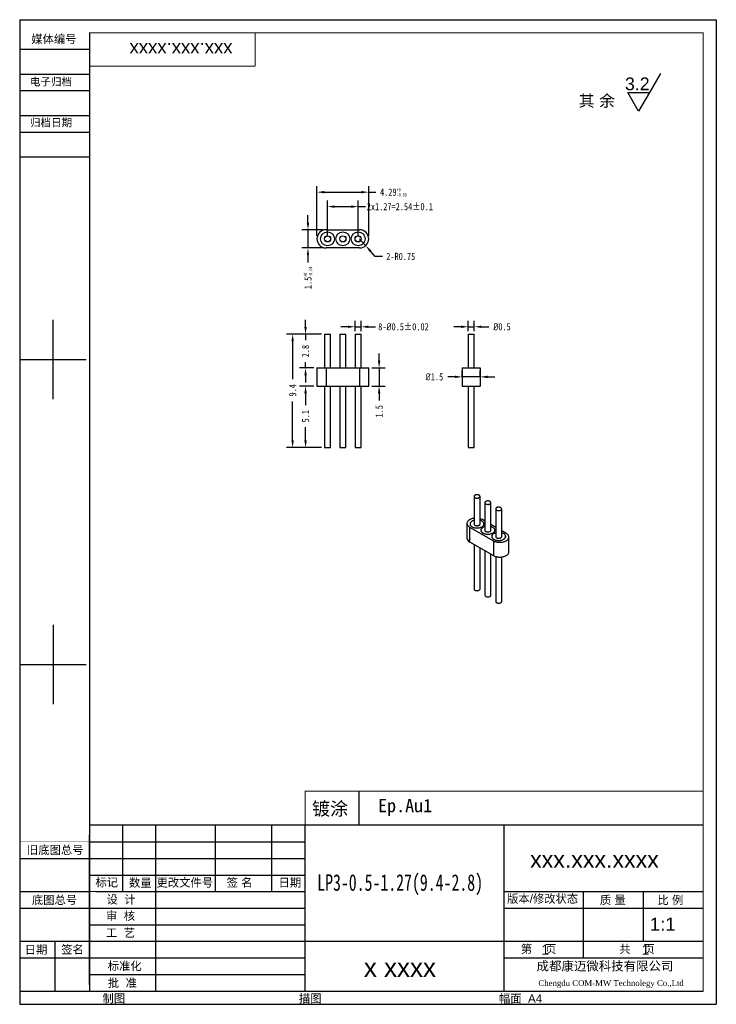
# Model space of a CAD drawing. Header units: inches. Extents: x 1 to 58.7, y 1.7 to 83.4.
import ezdxf

# ---------------------------------------------------------------- set-up
doc = ezdxf.new("R2010")
doc.units = ezdxf.units.IN
doc.header["$MEASUREMENT"] = 0
doc.layers.add('图框层', color=1, linetype='Continuous')
doc.layers.add('标注层', color=4, linetype='Continuous', lineweight=25)
doc.layers.add('零件外形图层', color=7, linetype='Continuous', lineweight=30)
doc.styles.add('SLDTEXTSTYLE6', font='txt', dxfattribs={"width": 0.7})
doc.styles.get("Standard").update_dxf_attribs({"font": 'arial.ttf'})
doc.styles.add('STYLE1', font='txt', dxfattribs={"height": 4})
doc.dimstyles.new('公差标注', dxfattribs={"dimtxt": 0.6, "dimasz": 0.6, "dimexe": 0.5, "dimexo": 0.25, "dimgap": 0.5, "dimtad": 0, "dimrnd": 1e-09, "dimdsep": 46, "dimtxsty": 'SLDTEXTSTYLE6', "dimcen": 0.09, "dimadec": 0, "dimazin": 2, "dimtol": 1, "dimtm": 1e-09, "dimtfac": 0.5, "dimtmove": 0, "dimatfit": 3, "dimfxl": 1, "dimfrac": 2, "dimtolj": 1, "dimarcsym": 0})
doc.dimstyles.new('垂直标注', dxfattribs={"dimtxt": 0.6, "dimasz": 0.6, "dimexe": 0.5, "dimexo": 0.25, "dimgap": 0.5, "dimtad": 0, "dimrnd": 1e-09, "dimzin": 9, "dimdsep": 46, "dimtxsty": 'SLDTEXTSTYLE6', "dimcen": 0, "dimadec": 0, "dimazin": 2, "dimtfac": 1, "dimtmove": 0, "dimatfit": 3, "dimfxl": 1, "dimfrac": 2, "dimtolj": 1, "dimtzin": 12, "dimarcsym": 0})
doc.dimstyles.new('平行标注', dxfattribs={"dimtxt": 0.6, "dimasz": 0.6, "dimexe": 0.5, "dimexo": 0.25, "dimgap": 0.5, "dimtad": 0, "dimtih": 1, "dimtoh": 1, "dimrnd": 1e-09, "dimzin": 9, "dimdsep": 46, "dimtxsty": 'SLDTEXTSTYLE6', "dimcen": 0.09, "dimadec": 0, "dimazin": 2, "dimtfac": 1, "dimtmove": 0, "dimatfit": 3, "dimfxl": 1, "dimfrac": 2, "dimtolj": 1, "dimtzin": 12, "dimarcsym": 0})

# ---------------------------------------------------------------- blocks, each defined once
blk = doc.blocks.new('*D37')
at = {"layer": 'Defpoints', "color": 0, "transparency": 16777216}
for p in [(23.618, 57.334), (26.26, 57.334), (26.26, 47.934)]:
    blk.add_point(p, dxfattribs=at)
at = {"layer": '标注层', "color": 0, "lineweight": -2, "transparency": 16777216}
for p, q in [((26.01, 57.334), (23.118, 57.334)), ((23.618, 56.734), (23.618, 53.611)), ((23.618, 48.534), (23.618, 51.757)), ((26.01, 47.934), (23.118, 47.934))]:
    blk.add_line(p, q, dxfattribs=at)
at = {"layer": '标注层', "color": 0, "transparency": 16777216}
for points in [[(23.518, 56.734), (23.718, 56.734), (23.618, 57.334)], [(23.518, 48.534), (23.718, 48.534), (23.618, 47.934)]]:
    blk.add_solid(points, dxfattribs=at)
at = {"layer": '标注层', "color": 0, "transparency": 16777216, "insert": (23.618, 52.684), "char_height": 0.6, "attachment_point": 5, "rotation": 90, "style": 'SLDTEXTSTYLE6'}
blk.add_mtext('\\A1;9.4', dxfattribs=at)
blk = doc.blocks.new('*D38')
at = {"layer": 'Defpoints', "color": 0, "transparency": 16777216}
for p in [(26.26, 57.334), (24.688, 54.534), (25.635, 54.534)]:
    blk.add_point(p, dxfattribs=at)
at = {"layer": '标注层', "color": 0, "lineweight": -2, "transparency": 16777216}
for p, q in [((24.688, 57.934), (24.688, 58.534)), ((26.01, 57.334), (24.188, 57.334)), ((24.688, 57.334), (24.688, 56.852)), ((24.688, 54.534), (24.688, 55.017)), ((25.385, 54.534), (24.188, 54.534)), ((24.688, 53.934), (24.688, 53.334))]:
    blk.add_line(p, q, dxfattribs=at)
at = {"layer": '标注层', "color": 0, "transparency": 16777216}
for points in [[(24.588, 57.934), (24.788, 57.934), (24.688, 57.334)], [(24.588, 53.934), (24.788, 53.934), (24.688, 54.534)]]:
    blk.add_solid(points, dxfattribs=at)
at = {"layer": '标注层', "color": 0, "transparency": 16777216, "insert": (24.688, 55.934), "char_height": 0.6, "attachment_point": 5, "rotation": 90, "style": 'SLDTEXTSTYLE6'}
blk.add_mtext('\\A1;2.8', dxfattribs=at)
blk = doc.blocks.new('*D39')
at = {"layer": 'Defpoints', "color": 0, "transparency": 16777216}
for p in [(25.635, 53.034), (24.688, 47.934), (26.26, 47.934)]:
    blk.add_point(p, dxfattribs=at)
at = {"layer": '标注层', "color": 0, "lineweight": -2, "transparency": 16777216}
for p, q in [((25.385, 53.034), (24.188, 53.034)), ((24.688, 52.434), (24.688, 51.437)), ((24.688, 48.534), (24.688, 49.632)), ((26.01, 47.934), (24.188, 47.934))]:
    blk.add_line(p, q, dxfattribs=at)
at = {"layer": '标注层', "color": 0, "transparency": 16777216}
for points in [[(24.588, 52.434), (24.788, 52.434), (24.688, 53.034)], [(24.588, 48.534), (24.788, 48.534), (24.688, 47.934)]]:
    blk.add_solid(points, dxfattribs=at)
at = {"layer": '标注层', "color": 0, "transparency": 16777216, "insert": (24.688, 50.534), "char_height": 0.6, "attachment_point": 5, "rotation": 90, "style": 'SLDTEXTSTYLE6'}
blk.add_mtext('\\A1;5.1', dxfattribs=at)
blk = doc.blocks.new('*D40')
at = {"layer": 'Defpoints', "color": 0, "transparency": 16777216}
for p in [(28.8, 57.334), (29.3, 57.95), (29.3, 57.334)]:
    blk.add_point(p, dxfattribs=at)
at = {"layer": '标注层', "color": 0, "lineweight": -2, "transparency": 16777216}
for p, q in [((28.8, 57.584), (28.8, 58.45)), ((29.3, 57.584), (29.3, 58.45)), ((28.2, 57.95), (27.6, 57.95)), ((28.8, 57.95), (29.3, 57.95)), ((29.9, 57.95), (30.5, 57.95))]:
    blk.add_line(p, q, dxfattribs=at)
at = {"layer": '标注层', "color": 0, "transparency": 16777216}
for points in [[(28.2, 58.05), (28.2, 57.85), (28.8, 57.95)], [(29.9, 58.05), (29.9, 57.85), (29.3, 57.95)]]:
    blk.add_solid(points, dxfattribs=at)
at = {"layer": '标注层', "color": 0, "transparency": 16777216, "insert": (32.809, 57.95), "char_height": 0.6, "attachment_point": 5, "style": 'SLDTEXTSTYLE6'}
blk.add_mtext('\\A1;8-{\\fISOCPEUR|b0|i0|c0|p34;%%C}0.5%%P0.02', dxfattribs=at)
blk = doc.blocks.new('*D41')
at = {"layer": 'Defpoints', "color": 0, "transparency": 16777216}
for p in [(29.925, 54.534), (30.789, 54.534), (29.925, 53.034)]:
    blk.add_point(p, dxfattribs=at)
at = {"layer": '标注层', "color": 0, "lineweight": -2, "transparency": 16777216}
for p, q in [((30.789, 55.134), (30.789, 55.734)), ((30.175, 54.534), (31.289, 54.534)), ((30.789, 54.534), (30.789, 53.034)), ((30.175, 53.034), (31.289, 53.034)), ((30.789, 52.434), (30.789, 51.834))]:
    blk.add_line(p, q, dxfattribs=at)
at = {"layer": '标注层', "color": 0, "transparency": 16777216}
for points in [[(30.689, 55.134), (30.889, 55.134), (30.789, 54.534)], [(30.689, 52.434), (30.889, 52.434), (30.789, 53.034)]]:
    blk.add_solid(points, dxfattribs=at)
at = {"layer": '标注层', "color": 0, "transparency": 16777216, "insert": (30.789, 50.937), "char_height": 0.6, "attachment_point": 5, "rotation": 90, "style": 'SLDTEXTSTYLE6'}
blk.add_mtext('\\A1;1.5', dxfattribs=at)
blk = doc.blocks.new('*D42')
at = {"layer": 'Defpoints', "color": 0, "transparency": 16777216}
for p in [(38.177, 57.334), (38.677, 57.95), (38.677, 57.334)]:
    blk.add_point(p, dxfattribs=at)
at = {"layer": '标注层', "color": 0, "lineweight": -2, "transparency": 16777216}
for p, q in [((38.177, 57.584), (38.177, 58.45)), ((38.677, 57.584), (38.677, 58.45)), ((37.577, 57.95), (36.977, 57.95)), ((38.177, 57.95), (38.677, 57.95)), ((39.277, 57.95), (39.877, 57.95))]:
    blk.add_line(p, q, dxfattribs=at)
at = {"layer": '标注层', "color": 0, "transparency": 16777216}
for points in [[(37.577, 58.05), (37.577, 57.85), (38.177, 57.95)], [(39.277, 58.05), (39.277, 57.85), (38.677, 57.95)]]:
    blk.add_solid(points, dxfattribs=at)
at = {"layer": '标注层', "color": 0, "transparency": 16777216, "insert": (40.977, 57.95), "char_height": 0.6, "attachment_point": 5, "style": 'SLDTEXTSTYLE6'}
blk.add_mtext('\\A1;{\\fISOCPEUR|b0|i0|c0|p34;%%C}0.5', dxfattribs=at)
blk = doc.blocks.new('*D43')
at = {"layer": 'Defpoints', "color": 0, "transparency": 16777216}
for p in [(37.677, 53.515), (39.177, 53.795), (39.177, 53.515)]:
    blk.add_point(p, dxfattribs=at)
at = {"layer": '标注层', "color": 0, "lineweight": -2, "transparency": 16777216}
for p, q in [((37.677, 53.765), (37.677, 54.295)), ((39.177, 53.765), (39.177, 54.295)), ((37.077, 53.795), (36.477, 53.795)), ((39.177, 53.795), (37.677, 53.795)), ((39.777, 53.795), (40.377, 53.795))]:
    blk.add_line(p, q, dxfattribs=at)
at = {"layer": '标注层', "color": 0, "transparency": 16777216}
for points in [[(37.077, 53.895), (37.077, 53.695), (37.677, 53.795)], [(39.777, 53.895), (39.777, 53.695), (39.177, 53.795)]]:
    blk.add_solid(points, dxfattribs=at)
at = {"layer": '标注层', "color": 0, "transparency": 16777216, "insert": (35.377, 53.795), "char_height": 0.6, "attachment_point": 5, "style": 'SLDTEXTSTYLE6'}
blk.add_mtext('\\A1;{\\fISOCPEUR|b0|i0|c0|p34;%%C}1.5', dxfattribs=at)
blk = doc.blocks.new('*D44')
at = {"layer": 'Defpoints', "color": 0, "transparency": 16777216}
for p in [(29.05, 67.916), (26.51, 65.245), (29.05, 65.245)]:
    blk.add_point(p, dxfattribs=at)
at = {"layer": '标注层', "color": 0, "lineweight": -2, "transparency": 16777216}
for p, q in [((26.51, 65.495), (26.51, 68.416)), ((27.11, 67.916), (28.45, 67.916)), ((29.05, 65.495), (29.05, 68.416)), ((29.05, 67.916), (29.65, 67.916))]:
    blk.add_line(p, q, dxfattribs=at)
at = {"layer": '标注层', "color": 0, "transparency": 16777216}
for points in [[(27.11, 68.016), (27.11, 67.816), (26.51, 67.916)], [(28.45, 68.016), (28.45, 67.816), (29.05, 67.916)]]:
    blk.add_solid(points, dxfattribs=at)
at = {"layer": '标注层', "color": 0, "transparency": 16777216, "insert": (32.507, 67.916), "char_height": 0.6, "attachment_point": 5, "style": 'SLDTEXTSTYLE6'}
blk.add_mtext('\\A1;2x1.27=2.54%%P0.1', dxfattribs=at)
blk = doc.blocks.new('*D45')
at = {"layer": 'Defpoints', "color": 0, "transparency": 16777216}
for p in [(29.925, 69.118), (25.635, 65.245), (29.925, 65.245)]:
    blk.add_point(p, dxfattribs=at)
at = {"layer": '标注层', "color": 0, "lineweight": -2, "transparency": 16777216}
for p, q in [((25.635, 65.495), (25.635, 69.618)), ((29.925, 65.495), (29.925, 69.618)), ((26.235, 69.118), (29.325, 69.118)), ((29.925, 69.118), (30.525, 69.118))]:
    blk.add_line(p, q, dxfattribs=at)
at = {"layer": '标注层', "color": 0, "transparency": 16777216}
for points in [[(26.235, 69.218), (26.235, 69.018), (25.635, 69.118)], [(29.325, 69.218), (29.325, 69.018), (29.925, 69.118)]]:
    blk.add_solid(points, dxfattribs=at)
at = {"layer": '标注层', "color": 0, "transparency": 16777216, "insert": (31.977, 69.118), "char_height": 0.6, "attachment_point": 5, "style": 'SLDTEXTSTYLE6'}
blk.add_mtext('\\A1;4.29{\\H0.3;\\S+0^ -0.05;}', dxfattribs=at)
blk = doc.blocks.new('*D46')
at = {"layer": 'Defpoints', "color": 0, "transparency": 16777216}
for p in [(26.385, 65.995), (24.887, 64.495), (26.385, 64.495)]:
    blk.add_point(p, dxfattribs=at)
at = {"layer": '标注层', "color": 0, "lineweight": -2, "transparency": 16777216}
for p, q in [((24.887, 66.595), (24.887, 67.195)), ((26.135, 65.995), (24.387, 65.995)), ((24.887, 65.995), (24.887, 64.495)), ((26.135, 64.495), (24.387, 64.495)), ((24.887, 63.895), (24.887, 63.295))]:
    blk.add_line(p, q, dxfattribs=at)
at = {"layer": '标注层', "color": 0, "transparency": 16777216}
for points in [[(24.787, 66.595), (24.987, 66.595), (24.887, 65.995)], [(24.787, 63.895), (24.987, 63.895), (24.887, 64.495)]]:
    blk.add_solid(points, dxfattribs=at)
at = {"layer": '标注层', "color": 0, "transparency": 16777216, "insert": (24.887, 62.013), "char_height": 0.6, "attachment_point": 5, "rotation": 90, "style": 'SLDTEXTSTYLE6'}
blk.add_mtext('\\A1;1.5{\\H0.3;\\S+0^ -0.04;}', dxfattribs=at)
blk = doc.blocks.new('*D47')
at = {"layer": 'Defpoints', "color": 0, "transparency": 16777216}
for p in [(29.175, 65.245), (29.671, 64.682)]:
    blk.add_point(p, dxfattribs=at)
at = {"layer": '标注层', "color": 0, "lineweight": -2, "transparency": 16777216}
for p, q in [((29.175, 65.245), (29.671, 64.682)), ((30.464, 63.782), (30.068, 64.232)), ((31.064, 63.782), (30.464, 63.782))]:
    blk.add_line(p, q, dxfattribs=at)
at = {"layer": '标注层', "color": 0, "transparency": 16777216}
blk.add_solid([(30.143, 64.298), (29.993, 64.166), (29.671, 64.682)], dxfattribs=at)
at = {"layer": '标注层', "color": 0, "transparency": 16777216, "insert": (32.581, 63.782), "char_height": 0.6, "attachment_point": 5, "style": 'SLDTEXTSTYLE6'}
blk.add_mtext('\\A1;2-R0.75', dxfattribs=at)

msp = doc.modelspace()

# ---------------------------------------------------------------- linework, layer by layer
at = {"layer": '图框层', "color": 1}
for p, q in [((0.998, 83.423), (58.748, 83.423)), ((0.998, 83.423), (0.998, 1.748)), ((58.748, 83.423), (58.748, 1.748)), ((6.773, 82.323), (6.773, 2.848)), ((6.773, 80.948), (0.998, 80.948)), ((6.773, 78.886), (0.998, 78.886)), ((6.773, 78.886), (0.998, 78.886)), ((54.111, 78.95), (53.209, 77.388)), ((6.773, 77.511), (0.998, 77.511)), ((52.307, 75.825), (51.405, 77.388)), ((51.405, 77.388), (53.209, 77.388)), ((53.209, 77.388), (52.307, 75.825)), ((6.773, 75.448), (0.998, 75.448)), ((6.773, 74.073), (0.998, 74.073)), ((6.773, 72.011), (0.998, 72.011)), ((3.748, 51.936), (3.748, 58.536)), ((58.748, 56.199), (58.748, 1.748)), ((0.998, 55.236), (6.498, 55.236)), ((3.748, 33.236), (3.748, 26.636)), ((0.998, 29.936), (6.498, 29.936)), ((29.11, 19.417), (29.11, 16.667)), ((6.773, 16.598), (6.773, 2.848)), ((57.648, 16.598), (6.773, 16.598)), ((9.523, 11.098), (9.523, 16.598)), ((12.273, 2.848), (12.273, 16.598)), ((17.223, 11.098), (17.223, 16.598)), ((21.898, 11.098), (21.898, 16.598)), ((24.648, 2.848), (24.648, 16.598)), ((41.148, 2.848), (41.148, 16.598)), ((6.773, 3.398), (6.773, 15.773)), ((6.773, 15.223), (24.648, 15.223)), ((0.998, 13.848), (6.773, 13.848)), ((6.773, 13.848), (24.648, 13.848)), ((6.773, 12.473), (24.648, 12.473)), ((0.998, 11.098), (6.773, 11.098)), ((7.323, 11.098), (24.648, 11.098)), ((41.148, 11.098), (57.648, 11.098)), ((47.748, 5.598), (47.748, 11.098)), ((52.698, 6.973), (52.698, 11.098)), ((0.998, 9.723), (6.773, 9.723)), ((6.773, 9.723), (24.648, 9.723)), ((41.148, 9.723), (57.648, 9.723)), ((6.773, 8.348), (24.648, 8.348)), ((0.998, 6.973), (6.773, 6.973)), ((3.886, 6.973), (3.886, 2.848)), ((6.773, 6.973), (57.648, 6.973)), ((0.998, 5.598), (6.773, 5.598)), ((6.773, 5.598), (24.648, 5.598)), ((41.148, 5.598), (57.648, 5.598)), ((6.773, 4.223), (24.648, 4.223)), ((0.998, 2.848), (57.648, 2.848)), ((0.998, 1.748), (58.748, 1.748)), ((0.998, 1.748), (58.748, 1.748))]:
    msp.add_line(p, q, dxfattribs=at)
for points, const_width in [([(6.773, 82.323), (6.773, 2.848), (57.648, 2.848), (57.648, 82.323), (6.773, 82.323)], 0.0825), ([(20.523, 79.573), (20.523, 82.323)], 0.0825), ([(20.523, 79.573), (6.773, 79.573)], 0.0825), ([(24.648, 16.598), (24.648, 19.417), (57.648, 19.417)], 0.0825), ([(41.148, 16.598), (41.148, 2.848)], 0.0825), ([(0.998, 15.223), (6.773, 15.223)], 0.0275), ([(6.773, 11.098), (24.648, 11.098)], 0.0825), ([(41.148, 11.098), (57.648, 11.098)], 0.0825), ([(41.148, 5.598), (57.648, 5.598)], 0.0825)]:
    msp.add_lwpolyline(points, dxfattribs=dict(at, const_width=const_width))
at = {"layer": '图框层', "color": 1, "const_width": 0.0825}
msp.add_lwpolyline([(6.773, 82.323), (57.648, 82.323), (57.648, 2.848), (6.773, 2.848), (6.773, 82.323)], close=True, dxfattribs=at)
at = {"layer": '零件外形图层', "linetype": 'Continuous', "lineweight": 30}
for p, q in [((26.385, 65.995), (29.175, 65.995)), ((29.175, 64.495), (26.385, 64.495)), ((26.26, 57.334), (26.26, 54.534)), ((26.26, 57.334), (26.51, 57.334)), ((26.51, 57.334), (26.76, 57.334)), ((26.76, 54.534), (26.76, 57.334)), ((27.53, 57.334), (27.53, 54.534)), ((27.53, 57.334), (27.78, 57.334)), ((27.78, 57.334), (28.03, 57.334)), ((28.03, 54.534), (28.03, 57.334)), ((28.8, 57.334), (28.8, 54.534)), ((28.8, 57.334), (29.05, 57.334)), ((29.05, 57.334), (29.3, 57.334)), ((29.3, 54.534), (29.3, 57.334)), ((38.177, 57.334), (38.177, 54.534)), ((38.177, 57.334), (38.677, 57.334)), ((38.677, 54.534), (38.677, 57.334)), ((25.635, 54.534), (25.635, 53.034)), ((25.635, 54.534), (26.385, 54.534)), ((26.385, 54.534), (26.385, 53.034)), ((26.385, 54.534), (29.175, 54.534)), ((29.175, 54.534), (29.175, 53.034)), ((29.175, 54.534), (29.925, 54.534)), ((29.925, 53.034), (29.925, 54.534)), ((37.677, 54.534), (37.677, 53.034)), ((37.677, 54.534), (39.177, 54.534)), ((39.177, 54.534), (39.177, 53.034)), ((25.635, 53.034), (26.385, 53.034)), ((26.26, 53.034), (26.26, 47.934)), ((26.385, 53.034), (29.175, 53.034)), ((26.76, 47.934), (26.76, 53.034)), ((27.53, 53.034), (27.53, 47.934)), ((28.03, 47.934), (28.03, 53.034)), ((28.8, 53.034), (28.8, 47.934)), ((29.175, 53.034), (29.925, 53.034)), ((29.3, 47.934), (29.3, 53.034)), ((37.677, 53.034), (39.177, 53.034)), ((38.177, 53.034), (38.177, 47.934)), ((38.677, 47.934), (38.677, 53.034)), ((26.26, 47.934), (26.51, 47.934)), ((26.51, 47.934), (26.76, 47.934)), ((27.53, 47.934), (27.78, 47.934)), ((27.78, 47.934), (28.03, 47.934)), ((28.8, 47.934), (29.05, 47.934)), ((29.05, 47.934), (29.3, 47.934)), ((38.177, 47.934), (38.677, 47.934)), ((38.658, 43.879), (38.658, 41.564)), ((39.158, 41.564), (39.158, 43.879)), ((39.556, 43.361), (39.556, 41.046)), ((40.056, 41.046), (40.056, 43.361)), ((40.454, 42.843), (40.454, 40.527)), ((40.954, 40.527), (40.954, 42.843)), ((39.556, 41.831), (39.35, 41.95)), ((38.07, 41.644), (38.07, 40.419)), ((38.29, 41.338), (40.263, 40.199)), ((38.29, 41.338), (38.29, 40.113)), ((38.333, 41.593), (38.333, 41.549)), ((39.231, 41.075), (39.231, 41.031)), ((39.483, 41.549), (39.483, 41.593)), ((40.454, 41.313), (40.056, 41.543)), ((40.381, 41.031), (40.381, 41.075)), ((41.323, 40.811), (40.954, 41.024)), ((38.29, 40.113), (40.263, 38.974)), ((40.129, 40.556), (40.129, 40.512)), ((40.263, 40.199), (40.263, 38.974)), ((41.279, 40.512), (41.279, 40.556)), ((41.543, 39.28), (41.543, 40.505)), ((38.658, 39.9), (38.658, 36.204)), ((39.158, 36.204), (39.158, 39.612)), ((39.556, 39.382), (39.556, 35.685)), ((40.056, 35.685), (40.056, 39.093)), ((40.454, 38.894), (40.454, 35.167)), ((40.954, 35.167), (40.954, 38.858))]:
    msp.add_line(p, q, dxfattribs=at)
at = {"layer": '零件外形图层', "linetype": 'Continuous', "lineweight": 30, "flags": 128}
for points in [[(38.732, 43.777), (38.762, 43.762), (38.797, 43.75), (38.834, 43.742), (38.873, 43.736), (38.913, 43.735), (38.954, 43.737), (38.992, 43.743), (39.029, 43.753), (39.063, 43.766), (39.092, 43.782), (39.117, 43.8), (39.136, 43.82), (39.15, 43.842), (39.157, 43.865), (39.158, 43.888), (39.152, 43.911), (39.14, 43.933), (39.122, 43.954), (39.099, 43.973), (39.07, 43.989), (39.038, 44.003), (39.002, 44.013), (38.963, 44.02), (38.924, 44.023), (38.883, 44.023), (38.844, 44.019), (38.806, 44.011), (38.771, 44), (38.739, 43.985), (38.712, 43.968), (38.689, 43.949), (38.673, 43.928), (38.663, 43.905), (38.658, 43.882), (38.661, 43.859), (38.67, 43.836), (38.685, 43.815), (38.706, 43.795), (38.732, 43.777)], [(39.63, 43.259), (39.66, 43.244), (39.695, 43.232), (39.732, 43.223), (39.771, 43.218), (39.812, 43.217), (39.852, 43.219), (39.89, 43.225), (39.927, 43.235), (39.961, 43.247), (39.99, 43.263), (40.015, 43.281), (40.034, 43.302), (40.048, 43.324), (40.055, 43.346), (40.056, 43.37), (40.05, 43.393), (40.038, 43.415), (40.02, 43.436), (39.997, 43.454), (39.968, 43.471), (39.936, 43.484), (39.9, 43.495), (39.861, 43.502), (39.822, 43.505), (39.781, 43.505), (39.742, 43.5), (39.704, 43.493), (39.669, 43.481), (39.637, 43.467), (39.61, 43.45), (39.587, 43.431), (39.571, 43.409), (39.561, 43.387), (39.557, 43.364), (39.559, 43.341), (39.568, 43.318), (39.583, 43.296), (39.604, 43.277), (39.63, 43.259)], [(40.528, 42.74), (40.558, 42.725), (40.593, 42.713), (40.63, 42.705), (40.669, 42.7), (40.71, 42.698), (40.75, 42.701), (40.788, 42.707), (40.825, 42.716), (40.859, 42.729), (40.888, 42.745), (40.913, 42.763), (40.932, 42.783), (40.946, 42.805), (40.953, 42.828), (40.954, 42.851), (40.948, 42.874), (40.936, 42.896), (40.918, 42.917), (40.895, 42.936), (40.866, 42.952), (40.834, 42.966), (40.798, 42.976), (40.759, 42.983), (40.72, 42.987), (40.679, 42.986), (40.64, 42.982), (40.602, 42.974), (40.567, 42.963), (40.535, 42.949), (40.508, 42.932), (40.486, 42.912), (40.469, 42.891), (40.459, 42.869), (40.455, 42.845), (40.457, 42.822), (40.466, 42.8), (40.481, 42.778), (40.502, 42.758), (40.528, 42.74)], [(38.658, 42.067), (38.648, 42.066), (38.582, 42.055), (38.517, 42.04), (38.455, 42.022), (38.396, 42.001), (38.341, 41.977), (38.29, 41.95), (38.243, 41.921), (38.201, 41.889), (38.165, 41.855), (38.134, 41.819), (38.109, 41.782), (38.09, 41.743), (38.077, 41.704), (38.071, 41.664), (38.071, 41.624), (38.077, 41.584), (38.09, 41.545), (38.109, 41.507), (38.134, 41.469), (38.165, 41.433), (38.201, 41.399), (38.243, 41.367), (38.29, 41.338)], [(38.658, 41.895), (38.645, 41.891), (38.593, 41.874), (38.543, 41.853), (38.498, 41.83), (38.458, 41.804), (38.422, 41.775), (38.392, 41.745), (38.367, 41.713), (38.348, 41.68), (38.336, 41.645), (38.329, 41.611), (38.329, 41.576), (38.336, 41.541), (38.348, 41.506), (38.367, 41.473), (38.392, 41.441), (38.422, 41.411), (38.458, 41.382), (38.498, 41.356)], [(38.658, 41.892), (38.647, 41.889), (38.595, 41.871), (38.547, 41.851), (38.502, 41.828), (38.462, 41.802), (38.426, 41.774), (38.396, 41.744), (38.372, 41.712), (38.353, 41.679), (38.341, 41.645), (38.334, 41.61), (38.334, 41.576), (38.341, 41.541), (38.353, 41.507), (38.372, 41.474), (38.396, 41.442), (38.426, 41.412), (38.462, 41.384), (38.502, 41.358)], [(38.498, 41.356), (38.543, 41.333), (38.593, 41.312), (38.645, 41.295), (38.701, 41.28), (38.758, 41.27), (38.818, 41.262), (38.878, 41.259), (38.939, 41.259), (38.999, 41.262), (39.059, 41.27), (39.116, 41.28), (39.172, 41.295), (39.224, 41.312), (39.273, 41.333), (39.319, 41.356), (39.359, 41.382), (39.395, 41.411), (39.425, 41.441), (39.45, 41.473), (39.469, 41.506), (39.481, 41.541), (39.488, 41.576), (39.488, 41.611), (39.481, 41.645), (39.469, 41.68), (39.45, 41.713), (39.425, 41.745), (39.395, 41.775), (39.359, 41.804), (39.319, 41.83), (39.273, 41.853), (39.224, 41.874), (39.172, 41.891), (39.158, 41.895)], [(38.502, 41.358), (38.547, 41.335), (38.595, 41.315), (38.647, 41.297), (38.702, 41.283), (38.76, 41.272), (38.818, 41.265), (38.878, 41.262), (38.939, 41.262), (38.998, 41.265), (39.057, 41.272), (39.115, 41.283), (39.169, 41.297), (39.222, 41.315), (39.27, 41.335), (39.315, 41.358), (39.355, 41.384), (39.391, 41.412), (39.421, 41.442), (39.445, 41.474), (39.464, 41.507), (39.476, 41.541), (39.483, 41.576), (39.483, 41.61), (39.476, 41.645), (39.464, 41.679), (39.445, 41.712), (39.421, 41.744), (39.391, 41.774), (39.355, 41.802), (39.315, 41.828), (39.27, 41.851), (39.222, 41.871), (39.169, 41.889), (39.158, 41.892)], [(38.728, 41.489), (38.759, 41.474), (38.793, 41.462), (38.83, 41.453), (38.869, 41.448), (38.908, 41.446), (38.948, 41.448), (38.987, 41.453), (39.024, 41.462), (39.058, 41.474), (39.089, 41.489), (39.115, 41.507), (39.136, 41.526), (39.151, 41.548), (39.16, 41.57), (39.163, 41.593), (39.16, 41.616), (39.158, 41.622)], [(39.556, 41.377), (39.543, 41.373), (39.491, 41.355), (39.441, 41.335), (39.396, 41.311), (39.356, 41.285), (39.32, 41.257), (39.29, 41.227), (39.265, 41.195), (39.246, 41.161), (39.234, 41.127), (39.227, 41.092), (39.227, 41.057), (39.234, 41.022), (39.246, 40.988), (39.265, 40.955), (39.29, 40.923), (39.32, 40.892), (39.356, 40.864), (39.396, 40.838)], [(39.556, 41.374), (39.545, 41.37), (39.493, 41.353), (39.445, 41.333), (39.4, 41.309), (39.36, 41.284), (39.324, 41.255), (39.294, 41.225), (39.27, 41.194), (39.251, 41.161), (39.239, 41.127), (39.232, 41.092), (39.232, 41.057), (39.239, 41.023), (39.251, 40.989), (39.27, 40.956), (39.294, 40.924), (39.324, 40.894), (39.36, 40.866), (39.4, 40.84)], [(39.396, 40.838), (39.441, 40.814), (39.491, 40.794), (39.543, 40.776), (39.599, 40.762), (39.656, 40.751), (39.716, 40.744), (39.776, 40.74), (39.837, 40.74), (39.897, 40.744), (39.957, 40.751), (40.014, 40.762), (40.07, 40.776), (40.122, 40.794), (40.171, 40.814), (40.217, 40.838), (40.257, 40.864), (40.293, 40.892), (40.323, 40.923), (40.348, 40.955), (40.367, 40.988), (40.379, 41.022), (40.386, 41.057), (40.386, 41.092), (40.379, 41.127), (40.367, 41.161), (40.348, 41.195), (40.323, 41.227), (40.293, 41.257), (40.257, 41.285), (40.217, 41.311), (40.171, 41.335), (40.122, 41.355), (40.07, 41.373), (40.056, 41.377)], [(39.4, 40.84), (39.445, 40.817), (39.493, 40.796), (39.545, 40.779), (39.6, 40.765), (39.658, 40.754), (39.717, 40.747), (39.776, 40.743), (39.837, 40.743), (39.896, 40.747), (39.955, 40.754), (40.013, 40.765), (40.068, 40.779), (40.12, 40.796), (40.168, 40.817), (40.213, 40.84), (40.253, 40.866), (40.289, 40.894), (40.319, 40.924), (40.343, 40.956), (40.362, 40.989), (40.374, 41.023), (40.381, 41.057), (40.381, 41.092), (40.374, 41.127), (40.362, 41.161), (40.343, 41.194), (40.319, 41.225), (40.289, 41.255), (40.253, 41.284), (40.213, 41.309), (40.168, 41.333), (40.12, 41.353), (40.068, 41.37), (40.056, 41.374)], [(39.626, 40.971), (39.657, 40.956), (39.691, 40.943), (39.728, 40.935), (39.767, 40.929), (39.806, 40.927), (39.846, 40.929), (39.885, 40.935), (39.922, 40.943), (39.956, 40.956), (39.987, 40.971), (40.013, 40.988), (40.034, 41.008), (40.049, 41.029), (40.058, 41.052), (40.061, 41.075), (40.058, 41.098), (40.056, 41.104)], [(40.454, 40.858), (40.441, 40.855), (40.389, 40.837), (40.339, 40.816), (40.294, 40.793), (40.254, 40.767), (40.218, 40.739), (40.188, 40.708), (40.163, 40.676), (40.144, 40.643), (40.132, 40.609), (40.125, 40.574), (40.125, 40.539), (40.132, 40.504), (40.144, 40.47), (40.163, 40.436), (40.188, 40.404), (40.218, 40.374), (40.254, 40.346), (40.294, 40.319)], [(40.454, 40.855), (40.443, 40.852), (40.391, 40.835), (40.343, 40.814), (40.298, 40.791), (40.258, 40.765), (40.222, 40.737), (40.192, 40.707), (40.168, 40.675), (40.149, 40.642), (40.137, 40.608), (40.13, 40.574), (40.13, 40.539), (40.137, 40.504), (40.149, 40.47), (40.168, 40.437), (40.192, 40.406), (40.222, 40.375), (40.258, 40.347), (40.298, 40.322)], [(40.294, 40.319), (40.339, 40.296), (40.389, 40.275), (40.441, 40.258), (40.497, 40.244), (40.554, 40.233), (40.614, 40.226), (40.674, 40.222), (40.735, 40.222), (40.795, 40.226), (40.855, 40.233), (40.912, 40.244), (40.968, 40.258), (41.02, 40.275), (41.07, 40.296), (41.115, 40.319), (41.155, 40.346), (41.191, 40.374), (41.221, 40.404), (41.246, 40.436), (41.265, 40.47), (41.277, 40.504), (41.284, 40.539), (41.284, 40.574), (41.277, 40.609), (41.265, 40.643), (41.246, 40.676), (41.221, 40.708), (41.191, 40.739), (41.155, 40.767), (41.115, 40.793), (41.07, 40.816), (41.02, 40.837), (40.968, 40.855), (40.954, 40.858)], [(40.298, 40.322), (40.343, 40.298), (40.391, 40.278), (40.443, 40.26), (40.498, 40.246), (40.556, 40.236), (40.615, 40.228), (40.674, 40.225), (40.735, 40.225), (40.794, 40.228), (40.853, 40.236), (40.911, 40.246), (40.966, 40.26), (41.018, 40.278), (41.066, 40.298), (41.111, 40.322), (41.151, 40.347), (41.187, 40.375), (41.217, 40.406), (41.241, 40.437), (41.26, 40.47), (41.272, 40.504), (41.279, 40.539), (41.279, 40.574), (41.272, 40.608), (41.26, 40.642), (41.241, 40.675), (41.217, 40.707), (41.187, 40.737), (41.151, 40.765), (41.111, 40.791), (41.066, 40.814), (41.018, 40.835), (40.966, 40.852), (40.954, 40.855)], [(40.263, 40.199), (40.314, 40.172), (40.369, 40.148), (40.428, 40.127), (40.49, 40.109), (40.555, 40.095), (40.621, 40.084), (40.689, 40.076), (40.758, 40.073), (40.828, 40.073), (40.897, 40.076), (40.965, 40.084), (41.031, 40.095), (41.096, 40.109), (41.158, 40.127), (41.217, 40.148), (41.272, 40.172), (41.323, 40.199), (41.37, 40.229), (41.412, 40.261), (41.448, 40.295), (41.479, 40.33), (41.504, 40.368), (41.523, 40.406), (41.536, 40.445), (41.542, 40.485), (41.542, 40.525), (41.536, 40.565), (41.523, 40.604), (41.504, 40.643), (41.479, 40.68), (41.448, 40.716), (41.412, 40.75), (41.37, 40.782), (41.323, 40.811)], [(40.524, 40.452), (40.555, 40.437), (40.589, 40.425), (40.626, 40.416), (40.665, 40.411), (40.704, 40.409), (40.744, 40.411), (40.783, 40.416), (40.82, 40.425), (40.854, 40.437), (40.885, 40.452), (40.911, 40.47), (40.932, 40.489), (40.947, 40.511), (40.956, 40.533), (40.959, 40.556), (40.956, 40.579), (40.954, 40.585)], [(40.263, 38.974), (40.314, 38.947), (40.369, 38.923), (40.428, 38.902), (40.49, 38.884), (40.555, 38.87), (40.621, 38.859), (40.689, 38.852), (40.758, 38.848), (40.828, 38.848), (40.897, 38.852), (40.965, 38.859), (41.031, 38.87), (41.096, 38.884), (41.158, 38.902), (41.217, 38.923), (41.272, 38.947), (41.323, 38.974), (41.37, 39.004), (41.412, 39.036), (41.448, 39.07), (41.479, 39.106), (41.504, 39.143), (41.523, 39.181), (41.536, 39.221), (41.542, 39.26), (41.543, 39.28)], [(38.732, 36.102), (38.762, 36.087), (38.797, 36.075), (38.834, 36.066), (38.873, 36.061), (38.913, 36.06), (38.954, 36.062), (38.992, 36.068), (39.029, 36.077), (39.063, 36.09), (39.092, 36.106), (39.117, 36.124), (39.136, 36.145), (39.15, 36.167), (39.157, 36.189), (39.158, 36.204)], [(39.63, 35.583), (39.66, 35.568), (39.695, 35.556), (39.732, 35.548), (39.771, 35.543), (39.812, 35.541), (39.852, 35.544), (39.89, 35.55), (39.927, 35.559), (39.961, 35.572), (39.99, 35.588), (40.015, 35.606), (40.034, 35.626), (40.048, 35.648), (40.055, 35.671), (40.056, 35.685)], [(40.528, 35.065), (40.558, 35.05), (40.593, 35.038), (40.63, 35.029), (40.669, 35.024), (40.71, 35.023), (40.75, 35.025), (40.788, 35.031), (40.825, 35.041), (40.859, 35.053), (40.888, 35.069), (40.913, 35.087), (40.932, 35.108), (40.946, 35.13), (40.953, 35.153), (40.954, 35.167)]]:
    msp.add_lwpolyline(points, dxfattribs=at)
at = {"layer": '零件外形图层', "linetype": 'Continuous', "lineweight": 30}
for centre, radius in [((26.51, 65.245), 0.58), ((26.51, 65.245), 0.575), ((26.51, 65.245), 0.255), ((26.51, 65.245), 0.25), ((27.78, 65.245), 0.58), ((27.78, 65.245), 0.575), ((27.78, 65.245), 0.255), ((27.78, 65.245), 0.25), ((29.05, 65.245), 0.58), ((29.05, 65.245), 0.575), ((29.05, 65.245), 0.255), ((29.05, 65.245), 0.25)]:
    msp.add_circle(centre, radius, dxfattribs=at)
for centre, radius, start, end in [((26.385, 65.245), 0.75, 90, 270), ((29.175, 65.245), 0.75, 270, 90), ((38.916, 41.18), 0.885, 60.55987, 74.06658), ((38.772, 41.597), 0.116, 167.45414, 247.81655), ((39.67, 41.078), 0.116, 167.45414, 247.81655), ((38.445, 40.456), 0.377, 185.66228, 245.65786), ((40.568, 40.56), 0.116, 167.45414, 247.81655), ((38.785, 36.217), 0.127, 186.06251, 245.25763), ((39.683, 35.699), 0.127, 186.06251, 245.25763), ((40.581, 35.18), 0.127, 186.06251, 245.25763)]:
    msp.add_arc(centre, radius, start, end, dxfattribs=at)

# ---------------------------------------------------------------- texts
at = {"layer": '图框层', "color": 1}
msp.add_text('xxx.xxx.xxxx', height=1.1, rotation=180, dxfattribs=at).set_placement((18.628, 81.491))
for s, height, p in [('3.2', 1.0519, (51.176, 77.577)), ('旧底图总号', 0.6875, (1.587, 14.203)), ('xxx.xxx.xxxx', 1.375, (43.31, 13.07)), ('标记', 0.6875, (7.263, 11.52)), ('数量', 0.6875, (10.048, 11.488)), ('更改文件号', 0.6875, (12.329, 11.5)), ('签 名', 0.6875, (18.143, 11.5)), ('日期', 0.6875, (22.449, 11.5)), ('底图总号', 0.6875, (1.995, 10.06)), ('设  计', 0.6875, (8.18, 10.1)), ('质 量', 0.6875, (49.095, 10.053)), ('比 例', 0.6875, (53.866, 10.044)), ('审  核', 0.6875, (8.14, 8.741)), ('工  艺', 0.6875, (8.137, 7.335)), ('日期', 0.6875, (1.402, 5.935)), ('签名', 0.6875, (4.428, 5.956)), ('第    页', 0.6875, (42.538, 5.985)), ('共    页', 0.6875, (50.701, 5.985)), ('标准化', 0.6875, (8.284, 4.58)), ('批  准', 0.6875, (8.29, 3.175)), ('制图', 0.6875, (7.851, 1.882)), ('描图', 0.6875, (24.139, 1.882)), ('幅面  A4', 0.6875, (40.726, 1.882))]:
    msp.add_text(s, height=height, dxfattribs=at).set_placement(p)
for s, insert, char_height, width, attachment_point in [('媒体编号', (1.947, 82.157), 0.6875, 5.775, 1), ('电子归档', (1.832, 78.599), 0.6402, 5.37803, 1), ('其 余', (48.842, 76.643), 0.9625, 4.71961, 5), ('归档日期', (1.832, 75.21), 0.6402, 5.37803, 1), ('镀涂', (26.721, 17.913), 1.1, 6.05, 5), ('版本/修改状态', (41.4, 10.849), 0.6875, 6.59545, 1), ('1:1', (53.237, 8.948), 1.1, 4.95, 1), ('1', (44.245, 6.693), 0.825, 1.1385, 1), ('1', (52.55, 6.684), 0.825, 1.53725, 1), ('{\\fSimHei|b0|i0|c134|p2;\\H0.4106x;成都康迈微科技有限公司}', (43.843, 5.305), 1.84189, 32.42228, 1), ('{\\fTimes New Roman|b0|i0|c0|p18;\\H0.4546x;Chengdu COM-MW Technolegy Co.,Ltd}', (43.996, 3.754), 1.05863, 42.87331, 1)]:
    msp.add_mtext(s, dxfattribs=dict(at, insert=insert, char_height=char_height, width=width, attachment_point=attachment_point))
at = {"layer": '图框层', "linetype": 'Continuous', "insert": (30.7, 18.785), "char_height": 1.1, "attachment_point": 1, "style": 'STYLE1'}
msp.add_mtext_dynamic_manual_height_columns('Ep.Au1', width=23.48875, gutter_width=5.5, heights=[0], dxfattribs=at)
at = {"layer": '图框层', "color": 1, "insert": (32.531, 11.667), "char_height": 1.375, "width": 23.47488, "attachment_point": 5, "style": 'SLDTEXTSTYLE6'}
msp.add_mtext('LP3-0.5-1.27(9.4-2.8)', dxfattribs=at)
at = {"layer": '图框层', "color": 5, "insert": (32.513, 4.025), "char_height": 1.54, "width": 21.175, "attachment_point": 8}
msp.add_mtext('x xxxx        ', dxfattribs=at)

# ---------------------------------------------------------------- dimensions: what is measured, and where the dimension line sits
at = {"layer": '标注层', "color": 5}
dim = msp.add_linear_dim(base=(29.925, 69.118), p1=(25.635, 65.245), p2=(29.925, 65.245), dimstyle='公差标注', override={"dimtm": 0.05}, dxfattribs=at)
dim.commit()
dim.dimension.update_dxf_attribs({"geometry": '*D45', "text_midpoint": (31.977, 69.118), "dimtype": 160})
for base, p1, p2, text, picture, middle in [((29.05, 67.916), (26.51, 65.245), (29.05, 65.245), '2x1.27=<>%%P0.1', '*D44', (32.507, 67.916)), ((38.677, 57.95), (38.177, 57.334), (38.677, 57.334), '{\\fISOCPEUR|b0|i0|c0|p34;%%C}<>', '*D42', (40.977, 57.95))]:
    dim = msp.add_linear_dim(base=base, p1=p1, p2=p2, text=text, dimstyle='垂直标注', dxfattribs=at)
    dim.commit()
    dim.dimension.update_dxf_attribs({"geometry": picture, "text_midpoint": middle})
dim = msp.add_linear_dim(base=(24.887, 64.495), p1=(26.385, 65.995), p2=(26.385, 64.495), angle=90, dimstyle='公差标注', override={"dimtm": 0.04}, dxfattribs=at)
dim.commit()
dim.dimension.update_dxf_attribs({"geometry": '*D46', "text_midpoint": (24.887, 62.013)})
dim = msp.add_radius_dim(center=(29.175, 65.245), mpoint=(29.671, 64.682), text='2-<>', dimstyle='平行标注', dxfattribs=at)
dim.commit()
dim.dimension.update_dxf_attribs({"geometry": '*D47', "text_midpoint": (32.581, 63.782)})
for base, p1, p2, picture, middle in [((24.688, 54.534), (26.26, 57.334), (25.635, 54.534), '*D38', (24.688, 55.934)), ((23.618, 57.334), (26.26, 47.934), (26.26, 57.334), '*D37', (23.618, 52.684)), ((30.789, 54.534), (29.925, 53.034), (29.925, 54.534), '*D41', (30.789, 50.937)), ((24.688, 47.934), (25.635, 53.034), (26.26, 47.934), '*D39', (24.688, 50.534))]:
    dim = msp.add_linear_dim(base=base, p1=p1, p2=p2, angle=90, dimstyle='垂直标注', dxfattribs=at)
    dim.commit()
    dim.dimension.update_dxf_attribs({"geometry": picture, "text_midpoint": middle, "dimtype": 160})
for base, p1, p2, text, picture, middle in [((29.3, 57.95), (28.8, 57.334), (29.3, 57.334), '8-{\\fISOCPEUR|b0|i0|c0|p34;%%C}<>%%P0.02', '*D40', (32.809, 57.95)), ((39.177, 53.795), (37.677, 53.515), (39.177, 53.515), '{\\fISOCPEUR|b0|i0|c0|p34;%%C}<>', '*D43', (35.377, 53.795))]:
    dim = msp.add_linear_dim(base=base, p1=p1, p2=p2, text=text, dimstyle='垂直标注', dxfattribs=at)
    dim.commit()
    dim.dimension.update_dxf_attribs({"geometry": picture, "text_midpoint": middle, "dimtype": 160})

doc.saveas('drawing.dxf')
